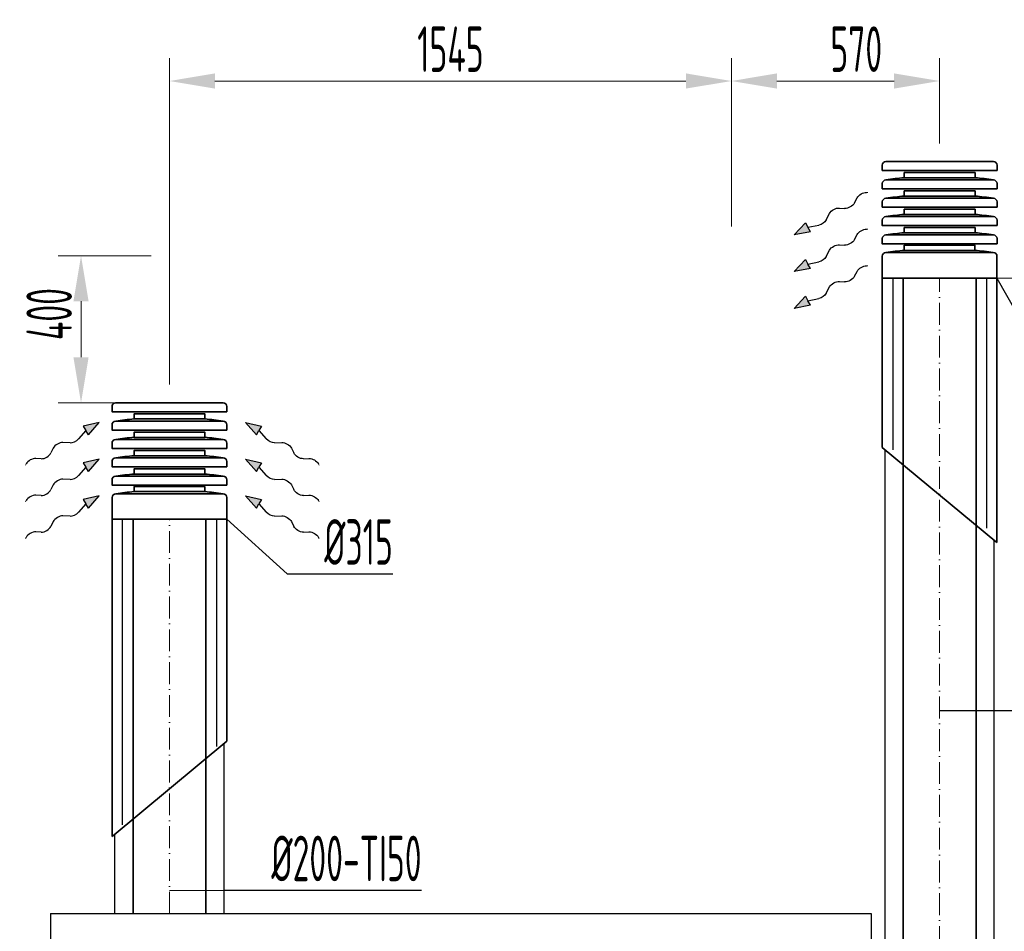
# Model space of a CAD drawing. Header units: millimetres. Extents: x 8221 to 89444, y -105166 to -5578.
# Tile 76 of 118: x 11528 to 14233, y -18422 to -15918. Entities that reach past the tile are written whole.
import ezdxf

# ---------------------------------------------------------------- set-up
doc = ezdxf.new("R2010")
doc.units = ezdxf.units.MM
doc.linetypes.add('ACAD_ISO10W100', pattern=[18, 12, -3, 0, -3])
doc.linetypes.add('phl_thick', pattern=[0])
for name, color, linetype, lineweight in [('UT_KOTY - DIMENZE', 7, 'Continuous', 5), ('VZT_09 ODA (SÁNÍ) - OBRYS', 3, 'Continuous', 35), ('VZT_0C ODA (SÁNÍ)', 3, 'Continuous', 35), ('VZT_0D EHA (VÝFUK)', 14, 'Continuous', 35), ('VZT_10 ODA (SÁNÍ) - OSA', 3, 'ACAD_ISO10W100', 5), ('VZT_13 EHA (VÝFUK) - OBRYS', 14, 'Continuous', 35), ('VZT_14 EHA (VÝFUK) - OSA', 14, 'ACAD_ISO10W100', 5), ('VZT_30 DISTRIBUČNÍ PRVKY - OBRYS', 1, 'Continuous', 35), ('VZT_50 POPIS - OBECNE', 7, 'Continuous', 13), ('VZT_60_KOTY - DIMENZE', 7, 'Continuous', 5)]:
    doc.layers.add(name, color=color, linetype=linetype, lineweight=lineweight)
doc.layers.add('VZT_IZOLACE - TEPELNÁ', color=6, linetype='IZOLACE TEPELNA')
doc.styles.add('EVORA_125', font='isocp.shx', dxfattribs={"width": 0.6, "height": 125})
doc.styles.add('ISOCP 2.5', font='isocp.shx', dxfattribs={"width": 0.6, "height": 2.5})
doc.styles.get("Standard").update_dxf_attribs({"font": 'arial.ttf'})
doc.linetypes.add('IZOLACE', pattern='A,0.00254,-2.54,[134,ltypeshp.shx,S=2.54,R=0,X=-2.54,Y=0],-5.08,[134,ltypeshp.shx,S=2.54,R=180,X=2.54,Y=0],-2.54', length=10.16254)
doc.linetypes.add('IZOLACE TEPELNA', pattern='A,12.7,-1.5,["T",Standard,S=2.54,R=0,X=0,Y=-1.27],-3', length=17.2)

msp = doc.modelspace()

# ---------------------------------------------------------------- linework, layer by layer
at = {"color": 8}
for p, q in [((11613, -18373.6), (11613, -18843.5)), ((11613, -18373.6), (13866.9, -18373.6)), ((13866.9, -18373.6), (13866.9, -18642.5))]:
    msp.add_line(p, q, dxfattribs=at)
at = {"layer": 'UT_KOTY - DIMENZE'}
for p, q in [((11939.5, -16920.4), (11939.5, -16023.9)), ((13483.1, -16486.1), (13483.1, -16023.9)), ((13483.1, -16398.8), (13483.1, -16023.9)), ((14054.9, -16257.7), (14054.9, -16023.9)), ((13358.1, -16086.4), (12064.5, -16086.4)), ((13929.9, -16086.4), (13608.1, -16086.4)), ((11889.5, -16566.6), (11634.1, -16566.6)), ((14204.9, -16627.7), (14844.4, -16627.7)), ((11696.6, -16845.4), (11696.6, -16691.6)), ((11889.5, -16970.4), (11634.1, -16970.4))]:
    msp.add_line(p, q, dxfattribs=at)
for points in [[(12064.5, -16065.5), (12064.5, -16107.2), (11939.5, -16086.4)], [(13358.1, -16065.5), (13358.1, -16107.2), (13483.1, -16086.4)], [(13608.1, -16065.5), (13608.1, -16107.2), (13483.1, -16086.4)], [(13929.9, -16065.5), (13929.9, -16107.2), (14054.9, -16086.4)], [(11675.8, -16691.6), (11717.4, -16691.6), (11696.6, -16566.6)], [(11675.8, -16845.4), (11717.4, -16845.4), (11696.6, -16970.4)]]:
    msp.add_solid(points, dxfattribs=at)
at = {"layer": 'VZT_09 ODA (SÁNÍ) - OBRYS'}
for points in [[(11839.5, -17290.4), (11839.5, -18373.6)], [(12039.5, -17290.4), (12039.5, -18373.6)]]:
    msp.add_lwpolyline(points, dxfattribs=at)
at = {"layer": 'VZT_0C ODA (SÁNÍ)'}
for p, q in [((11782, -17290.4), (11782, -18161.9)), ((12097, -17290.4), (12097, -17900.2)), ((12097, -17900.2), (11782, -18161.9))]:
    msp.add_line(p, q, dxfattribs=at)
at = {"layer": 'VZT_0D EHA (VÝFUK)'}
for p, q in [((13897.4, -16627.7), (13897.4, -17092.8)), ((14212.4, -16627.7), (14212.4, -17354.5)), ((14212.4, -17354.5), (13897.4, -17092.8))]:
    msp.add_line(p, q, dxfattribs=at)
at = {"layer": 'VZT_10 ODA (SÁNÍ) - OSA', "ltscale": 5}
msp.add_lwpolyline([(11939.5, -18373.6), (11939.5, -17290.4)], dxfattribs=at)
at = {"layer": 'VZT_13 EHA (VÝFUK) - OBRYS'}
for points in [[(13954.9, -16627.7), (13954.9, -18648)], [(14154.9, -16627.7), (14154.9, -18648)]]:
    msp.add_lwpolyline(points, dxfattribs=at)
at = {"layer": 'VZT_14 EHA (VÝFUK) - OSA', "ltscale": 5}
msp.add_lwpolyline([(14054.9, -18648), (14054.9, -16627.7)], dxfattribs=at)
at = {"layer": 'VZT_30 DISTRIBUČNÍ PRVKY - OBRYS', "linetype": 'phl_thick'}
for points in [[(14212.5, -16332.1), (14212.5, -16317.8, 0.414214), (14202.4, -16307.7), (13907.4, -16307.7, 0.414214), (13897.3, -16317.8), (13897.3, -16332.1)], [(14212.5, -16382.5), (14212.5, -16368.2, 0.414214), (14202.4, -16358.1), (13907.4, -16358.1, 0.414214), (13897.3, -16368.2), (13897.3, -16382.5)], [(14212.5, -16432.9), (14212.5, -16418.6, 0.414214), (14202.4, -16408.5), (13907.4, -16408.5, 0.414214), (13897.3, -16418.6), (13897.3, -16432.9)], [(14212.5, -16483.3), (14212.5, -16469, 0.414214), (14202.4, -16458.9), (13907.4, -16458.9, 0.414214), (13897.3, -16469), (13897.3, -16483.3)], [(14212.5, -16533.7), (14212.5, -16519.4, 0.414214), (14202.4, -16509.3), (13907.4, -16509.3, 0.414214), (13897.3, -16519.4), (13897.3, -16533.7)], [(12097.1, -16994.8), (12097.1, -16980.5, 0.414214), (12087, -16970.4), (11792, -16970.4, 0.414214), (11781.8, -16980.5), (11781.8, -16994.8)], [(12097.1, -17045.2), (12097.1, -17030.9, 0.414214), (12087, -17020.8), (11792, -17020.8, 0.414214), (11781.8, -17030.9), (11781.8, -17045.2)], [(12097.1, -17095.6), (12097.1, -17081.3, 0.414214), (12087, -17071.2), (11792, -17071.2, 0.414214), (11781.8, -17081.3), (11781.8, -17095.6)], [(12097.1, -17146), (12097.1, -17131.7, 0.414214), (12087, -17121.6), (11792, -17121.6, 0.414214), (11781.8, -17131.7), (11781.8, -17146)], [(12097.1, -17196.4), (12097.1, -17182.1, 0.414214), (12087, -17172), (11792, -17172, 0.414214), (11781.8, -17182.1), (11781.8, -17196.4)]]:
    msp.add_lwpolyline(points, format="xyb", close=True, dxfattribs=at)
for points in [[(14152.2, -16352.1), (14152.2, -16338), (13957.6, -16338), (13957.6, -16352.1)], [(14152.2, -16402.5), (14152.2, -16388.4), (13957.6, -16388.4), (13957.6, -16402.5)], [(14152.2, -16452.9), (14152.2, -16438.8), (13957.6, -16438.8), (13957.6, -16452.9)], [(14152.2, -16503.3), (14152.2, -16489.2), (13957.6, -16489.2), (13957.6, -16503.3)], [(13957.8, -16551.7), (13957.8, -16537.6), (14152, -16537.6), (14152, -16551.7)], [(12036.7, -17014.8), (12036.7, -17000.7), (11842.2, -17000.7), (11842.2, -17014.8)], [(12036.7, -17065.2), (12036.7, -17051.1), (11842.2, -17051.1), (11842.2, -17065.2)], [(12036.7, -17115.6), (12036.7, -17101.5), (11842.2, -17101.5), (11842.2, -17115.6)], [(12036.7, -17166), (12036.7, -17151.9), (11842.2, -17151.9), (11842.2, -17166)], [(11842.3, -17214.4), (11842.3, -17200.3), (12036.6, -17200.3), (12036.6, -17214.4)]]:
    msp.add_lwpolyline(points, close=True, dxfattribs=at)
for points in [[(14212.4, -16567.8), (14212.4, -16627.7), (13897.4, -16627.7), (13897.4, -16567.8, -0.414214), (13907.5, -16557.7), (14202.3, -16557.7, -0.414214), (14212.4, -16567.8)], [(12097, -17230.5), (12097, -17290.4), (11782, -17290.4), (11782, -17230.5, -0.414214), (11792.1, -17220.4), (12086.8, -17220.4, -0.414214), (12097, -17230.5)]]:
    msp.add_lwpolyline(points, format="xyb", dxfattribs=at)
for centre, start, end in [((14011.5, -17014.6), 94.6512, 99.003), ((14098.3, -17014.6), 80.997, 85.3488), ((14011.5, -17065), 94.6512, 99.003), ((14098.3, -17065), 80.997, 85.3488), ((14011.5, -17115.4), 94.6512, 99.003), ((14098.3, -17115.4), 80.997, 85.3488), ((14011.5, -17165.8), 94.6512, 99.003), ((14098.3, -17165.8), 80.997, 85.3488), ((14011.7, -17214.2), 94.6512, 99.003), ((14098.1, -17214.2), 80.997, 85.3488), ((11896.1, -17677.3), 94.6512, 99.003), ((11982.8, -17677.3), 80.997, 85.3488), ((11896.1, -17727.7), 94.6512, 99.003), ((11982.8, -17727.7), 80.997, 85.3488), ((11896.1, -17778.1), 94.6512, 99.003), ((11982.8, -17778.1), 80.997, 85.3488), ((11896.1, -17828.5), 94.6512, 99.003), ((11982.8, -17828.5), 80.997, 85.3488), ((11896.2, -17876.9), 94.6512, 99.003), ((11982.7, -17876.9), 80.997, 85.3488)]:
    msp.add_arc(centre, 664.7, start, end, dxfattribs=at)
at = {"layer": 'VZT_50 POPIS - OBECNE', "color": 0, "lineweight": -2}
for p, q in [((13821, -16421.2), (13828.2, -16407.6)), ((13779.7, -16435.3), (13794, -16436.3)), ((13743.6, -16467.7), (13752.7, -16450.5)), ((13655.5, -16509.3), (13686.2, -16476.1)), ((13686.2, -16476.1), (13693, -16488.3)), ((13693, -16488.3), (13722.7, -16482.4)), ((13699.8, -16500.5), (13693, -16488.3)), ((13699.8, -16500.5), (13655.5, -16509.3)), ((13821, -16521.9), (13828.2, -16508.4)), ((13779.7, -16536.1), (13794, -16537.1)), ((13655.5, -16610.1), (13686.2, -16576.9)), ((13686.2, -16576.9), (13693, -16589.1)), ((13743.6, -16568.5), (13752.7, -16551.3)), ((13699.8, -16601.3), (13655.5, -16610.1)), ((13693, -16589.1), (13722.7, -16583.2)), ((13699.8, -16601.3), (13693, -16589.1)), ((13821, -16622.8), (13828.2, -16609.2)), ((13743.6, -16669.3), (13752.7, -16652.1)), ((13779.7, -16636.9), (13794, -16637.9)), ((13655.5, -16710.9), (13686.2, -16677.7)), ((13686.2, -16677.7), (13693, -16689.9)), ((13693, -16689.9), (13722.7, -16684)), ((13699.8, -16702.1), (13655.5, -16710.9)), ((13699.8, -16702.1), (13693, -16689.9)), ((11746.6, -17024.6), (11702.5, -17034.7)), ((11702.5, -17034.7), (11709.7, -17046.7)), ((11716.8, -17058.6), (11746.6, -17024.6)), ((12148.4, -17024.6), (12192.5, -17034.7)), ((12178.2, -17058.6), (12148.4, -17024.6)), ((12192.5, -17034.7), (12185.3, -17046.7)), ((11709.7, -17046.7), (11689.7, -17069.4)), ((11716.8, -17058.6), (11709.7, -17046.7)), ((12178.2, -17058.6), (12185.3, -17046.7)), ((12185.3, -17046.7), (12205.2, -17069.4)), ((11666.6, -17080.1), (11647.1, -17079.4)), ((12228.4, -17080.1), (12247.9, -17079.4)), ((11620.5, -17095.2), (11614.1, -17108.1)), ((12274.5, -17095.2), (12280.9, -17108.1)), ((11587.5, -17123.9), (11572.2, -17123.3)), ((11746.6, -17125.4), (11702.5, -17135.5)), ((11702.5, -17135.5), (11709.7, -17147.4)), ((11716.8, -17159.4), (11746.6, -17125.4)), ((12148.4, -17125.4), (12192.5, -17135.5)), ((12178.2, -17159.4), (12148.4, -17125.4)), ((12192.5, -17135.5), (12185.3, -17147.4)), ((12307.5, -17123.9), (12322.8, -17123.3)), ((11709.7, -17147.4), (11689.7, -17170.2)), ((11716.8, -17159.4), (11709.7, -17147.4)), ((12178.2, -17159.4), (12185.3, -17147.4)), ((12185.3, -17147.4), (12205.2, -17170.2)), ((11620.5, -17196), (11614.1, -17208.9)), ((11666.6, -17180.9), (11647.1, -17180.2)), ((12228.4, -17180.9), (12247.9, -17180.2)), ((12274.5, -17196), (12280.9, -17208.9)), ((11587.5, -17224.7), (11572.2, -17224.1)), ((11746.6, -17226.2), (11702.5, -17236.3)), ((11716.8, -17260.2), (11746.6, -17226.2)), ((12148.4, -17226.2), (12192.5, -17236.3)), ((12178.2, -17260.2), (12148.4, -17226.2)), ((12307.5, -17224.7), (12322.8, -17224.1)), ((11709.7, -17248.3), (11689.7, -17271)), ((11702.5, -17236.3), (11709.7, -17248.3)), ((11716.8, -17260.2), (11709.7, -17248.3)), ((12178.2, -17260.2), (12185.3, -17248.3)), ((12192.5, -17236.3), (12185.3, -17248.3)), ((12185.3, -17248.3), (12205.2, -17271)), ((11620.5, -17296.8), (11614.1, -17309.7)), ((11666.6, -17281.7), (11647.1, -17281)), ((12228.4, -17281.7), (12247.9, -17281)), ((12274.5, -17296.8), (12280.9, -17309.7)), ((11587.5, -17325.5), (11572.2, -17324.9)), ((12307.5, -17325.5), (12322.8, -17324.9))]:
    msp.add_line(p, q, dxfattribs=at)
at = {"layer": 'VZT_50 POPIS - OBECNE'}
for p, q in [((13854.2, -16392.4), (13857.8, -16392.5)), ((13854.2, -16493.2), (13857.8, -16493.3)), ((13854.2, -16594), (13857.8, -16594.1)), ((11546, -17138.3), (11544.3, -17141.5)), ((12349, -17138.3), (12350.7, -17141.5)), ((11546, -17239.1), (11544.3, -17242.3)), ((12349, -17239.1), (12350.7, -17242.3)), ((11546, -17339.9), (11544.3, -17343.1)), ((12349, -17339.9), (12350.7, -17343.1))]:
    msp.add_line(p, q, dxfattribs=at)
at = {"layer": 'VZT_50 POPIS - OBECNE', "color": 0, "lineweight": -2, "extrusion": (0, 0, -1)}
for centre, major_axis, start_param, end_param in [((13846.3, -16408.2), (-18.8, -10.5), 0.766537, 2.320574), ((13770.7, -16451), (-18.8, -10.5), 0.766537, 2.375056), ((13803, -16420.6), (-18.8, -10.5), 3.908129, 5.516649), ((13725.5, -16467.2), (-18.8, -10.5), 3.908129, 5.191299), ((13846.3, -16509), (-18.8, -10.5), 0.766537, 2.320574), ((13803, -16521.4), (-18.8, -10.5), 3.908129, 5.516649), ((13770.7, -16551.8), (-18.8, -10.5), 0.766537, 2.375056), ((13725.5, -16568), (-18.8, -10.5), 3.908129, 5.191299), ((13846.3, -16609.8), (-18.8, -10.5), 0.766537, 2.320574), ((13803, -16622.2), (-18.8, -10.5), 3.908129, 5.516649), ((13770.7, -16652.6), (-18.8, -10.5), 0.766537, 2.375056), ((13725.5, -16668.8), (-18.8, -10.5), 3.908129, 5.191299), ((12219.9, -17064.2), (-18.5, 11), 3.908129, 5.191299), ((12256.4, -17095.3), (-18.5, 11), 0.766537, 2.375056), ((12298.9, -17108), (-18.5, 11), 3.908129, 5.516649), ((12331.3, -17139.3), (-18.5, 11), 0.766537, 2.320574), ((12219.9, -17165), (-18.5, 11), 3.908129, 5.191299), ((12256.4, -17196.1), (-18.5, 11), 0.766537, 2.375056), ((12298.9, -17208.8), (-18.5, 11), 3.908129, 5.516649), ((12331.3, -17240.1), (-18.5, 11), 0.766537, 2.320574), ((12219.9, -17265.8), (-18.5, 11), 3.908129, 5.191299), ((12256.4, -17296.9), (-18.5, 11), 0.766537, 2.375056), ((12298.9, -17309.6), (-18.5, 11), 3.908129, 5.516649), ((12331.3, -17340.9), (-18.5, 11), 0.766537, 2.320574)]:
    msp.add_ellipse(centre, major_axis=major_axis, ratio=0.625, start_param=start_param, end_param=end_param, dxfattribs=at)
at = {"layer": 'VZT_50 POPIS - OBECNE', "color": 0, "lineweight": -2}
for centre, start_param, end_param in [((11638.5, -17095.3), 0.766537, 2.375056), ((11675.1, -17064.2), 3.908129, 5.191299), ((11596, -17108), 3.908129, 5.516649), ((11563.7, -17139.3), 0.766537, 2.320574), ((11675.1, -17165), 3.908129, 5.191299), ((11638.5, -17196.1), 0.766537, 2.375056), ((11563.7, -17240.1), 0.766537, 2.320574), ((11596, -17208.8), 3.908129, 5.516649), ((11675.1, -17265.8), 3.908129, 5.191299), ((11638.5, -17296.9), 0.766537, 2.375056), ((11563.7, -17340.9), 0.766537, 2.320574), ((11596, -17309.6), 3.908129, 5.516649)]:
    msp.add_ellipse(centre, major_axis=(18.5, 11), ratio=0.625, start_param=start_param, end_param=end_param, dxfattribs=at)
for points in [[(13699.8, -16500.5), (13686.2, -16476.1), (13655.5, -16509.3)], [(13699.8, -16601.3), (13686.2, -16576.9), (13655.5, -16610.1)], [(13699.8, -16702.1), (13686.2, -16677.7), (13655.5, -16710.9)], [(11716.8, -17058.6), (11702.5, -17034.7), (11746.6, -17024.6)], [(12178.2, -17058.6), (12192.5, -17034.7), (12148.4, -17024.6)], [(11716.8, -17159.4), (11702.5, -17135.5), (11746.6, -17125.4)], [(12178.2, -17159.4), (12192.5, -17135.5), (12148.4, -17125.4)], [(11716.8, -17260.2), (11702.5, -17236.3), (11746.6, -17226.2)], [(12178.2, -17260.2), (12192.5, -17236.3), (12148.4, -17226.2)]]:
    msp.add_solid(points, dxfattribs=at)
at = {"layer": 'VZT_60_KOTY - DIMENZE', "linetype": 'ByBlock', "lineweight": -2}
for p, q in [((12262.5, -17440.2), (12312.5, -17440.2)), ((14204.9, -17815.2), (14254.9, -17815.2)), ((12089.5, -18309.5), (12139.5, -18309.5))]:
    msp.add_line(p, q, dxfattribs=at)
for points in [[(14212.4, -16627.7), (14375, -16914.2)], [(12097, -17290.4), (12262.5, -17440.2)], [(12312.5, -17440.2), (12553.1, -17440.2)], [(14054.9, -17815.7), (14204.9, -17815.2)], [(11939.5, -18310), (12089.5, -18309.5)], [(12139.5, -18309.5), (12632, -18309.5)]]:
    msp.add_lwpolyline(points, dxfattribs=at)
at = {"layer": 'VZT_IZOLACE - TEPELNÁ', "linetype": 'IZOLACE', "ltscale": 0.04}
for p, q in [((13926.6, -16627.7), (13926.6, -17099.7)), ((14183.2, -16627.7), (14183.2, -17314.3)), ((11809.8, -17290.4), (11809.8, -18129.2)), ((12068.6, -17290.4), (12068.6, -17914.1))]:
    msp.add_line(p, q, dxfattribs=at)
at = {"layer": 'VZT_IZOLACE - TEPELNÁ', "ltscale": 0.5}
for p, q in [((13904.9, -18622.5), (13904.9, -17099)), ((14204.9, -18985), (14204.9, -17348.3)), ((12089.5, -18373.6), (12089.5, -17906.4)), ((11789.5, -18373.6), (11789.5, -18155.7))]:
    msp.add_line(p, q, dxfattribs=at)

# ---------------------------------------------------------------- texts
at = {"layer": 'UT_KOTY - DIMENZE', "insert": (12711.3, -15998.9), "char_height": 125, "attachment_point": 5, "style": 'ISOCP 2.5'}
msp.add_mtext('1545', dxfattribs=at)
at = {"layer": 'UT_KOTY - DIMENZE', "insert": (13825.9, -15998.9), "char_height": 125, "width": 2.79, "attachment_point": 5, "style": 'ISOCP 2.5'}
msp.add_mtext('570', dxfattribs=at)
at = {"layer": 'UT_KOTY - DIMENZE', "insert": (11609.1, -16726.6), "char_height": 125, "attachment_point": 5, "rotation": 90, "style": 'ISOCP 2.5'}
msp.add_mtext('400', dxfattribs=at)
at = {"layer": 'VZT_60_KOTY - DIMENZE', "linetype": 'phl_thick', "char_height": 125, "attachment_point": 3, "style": 'EVORA_125'}
for s, insert in [('%%C315', (12553.1, -17290.2)), ('%%C200-TI50', (14747.5, -17665.2)), ('%%C200-TI50', (12632, -18159.5))]:
    msp.add_mtext(s, dxfattribs=dict(at, insert=insert))

doc.saveas('drawing.dxf')
